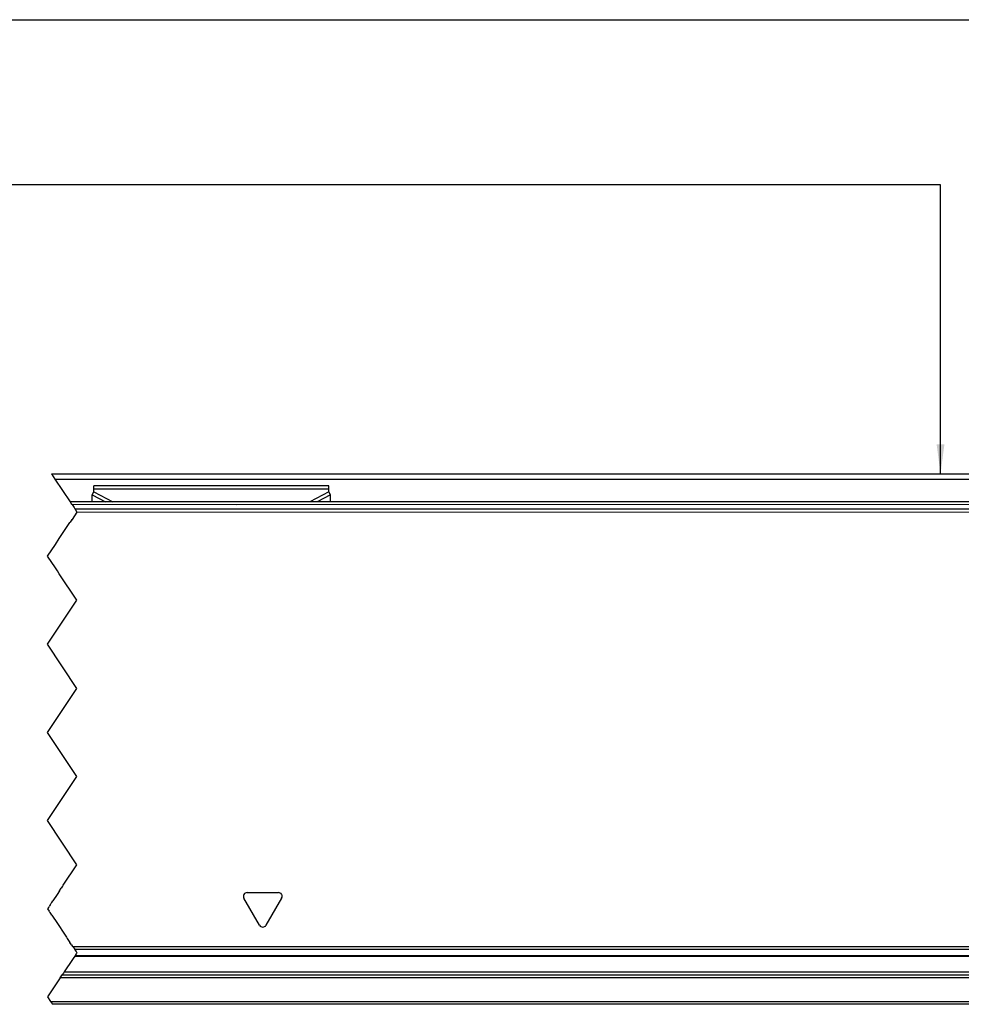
# Model space of a CAD drawing. Header units: millimetres. Extents: x -418 to 2050, y -784 to 1107.
# Tile 20 of 61: x 268 to 332, y 24 to 91. Entities that reach past the tile are written whole.
import ezdxf

# ---------------------------------------------------------------- set-up
doc = ezdxf.new("R2010")
doc.units = ezdxf.units.MM
doc.linetypes.add('DOT_CENTER', pattern=[14, 12, -1, 0, -1])
doc.layers.add('1', color=7, linetype='Continuous')
doc.styles.add('CONVERTER_12', font='txt.shx', dxfattribs={"width": 0.9})
doc.dimstyles.new('ME10_DIM_25', dxfattribs={"dimtxt": 2, "dimasz": 2, "dimexe": 1, "dimexo": 1, "dimgap": 1, "dimtad": 1, "dimdsep": 46, "dimtxsty": 'CONVERTER_12', "dimsah": 1, "dimcen": 0.09, "dimclrd": 2, "dimclre": 2, "dimclrt": 2, "dimadec": 0, "dimazin": 0, "dimtol": 1, "dimtp": 0.4, "dimtm": 0.4, "dimtfac": 0.75, "dimtdec": 0, "dimtix": 1, "dimtmove": 0, "dimatfit": 3, "dimfxl": 1, "dimtolj": 1, "dimtzin": 0, "dimarcsym": 0})
doc.dimstyles.get("Standard").update_dxf_attribs({"dimtxt": 0.18, "dimasz": 0.18, "dimexe": 0.18, "dimexo": 0.0625, "dimgap": 0.09, "dimtad": 0, "dimtih": 1, "dimtoh": 1, "dimdec": 4, "dimzin": 0, "dimdsep": 46, "dimtxsty": 'Standard', "dimcen": 0.09, "dimadec": 0, "dimazin": 0, "dimtfac": 1, "dimtdec": 4, "dimtofl": 0, "dimtmove": 0, "dimatfit": 3, "dimfxl": 1, "dimtolj": 1, "dimtzin": 0, "dimarcsym": 0})

# ---------------------------------------------------------------- blocks, each defined once
blk = doc.blocks.new('REGLA_SV2-1340__16', base_point=(-302.89, 26.248))
at = {"color": 2, "linetype": 'DOT_CENTER'}
for p, q in [((271.001, 58.452), (271.107, 58.294)), ((271.107, 58.294), (271.135, 58.252)), ((271.135, 58.252), (271.271, 58.048)), ((271.47, 57.75), (271.135, 57.248)), ((271.271, 58.048), (271.33, 57.959)), ((271.33, 57.959), (271.338, 57.947)), ((271.338, 57.947), (271.47, 57.75)), ((270.268, 55.948), (270.995, 57.038)), ((270.995, 57.038), (271.003, 57.05)), ((271.135, 57.248), (271.003, 57.05)), ((270.001, 55.548), (270.268, 55.948)), ((269.47, 54.75), (270.001, 55.548)), ((270.005, 53.948), (269.47, 54.75)), ((270.138, 53.748), (270.005, 53.948)), ((270.271, 53.548), (270.138, 53.748)), ((271.47, 51.75), (270.271, 53.548)), ((269.47, 48.75), (271.47, 51.75)), ((271.47, 45.75), (269.47, 48.75)), ((269.47, 42.75), (271.47, 45.75)), ((271.47, 39.75), (269.47, 42.75)), ((269.47, 36.75), (271.47, 39.75)), ((271.47, 33.75), (269.47, 36.75)), ((270.543, 32.36), (271.47, 33.75)), ((270.495, 32.289), (270.406, 32.154)), ((270.514, 32.317), (270.495, 32.289)), ((270.514, 32.317), (270.543, 32.36)), ((270.115, 31.718), (269.822, 31.279)), ((270.276, 31.96), (270.115, 31.718)), ((270.276, 31.96), (270.406, 32.154)), ((269.549, 30.869), (269.47, 30.75)), ((269.549, 30.869), (269.577, 30.911)), ((269.601, 30.948), (269.577, 30.911)), ((269.641, 31.007), (269.601, 30.948)), ((269.641, 31.007), (269.665, 31.043)), ((269.665, 31.043), (269.688, 31.077)), ((269.688, 31.077), (269.695, 31.088)), ((269.695, 31.088), (269.717, 31.122)), ((269.717, 31.122), (269.734, 31.147)), ((269.734, 31.147), (269.758, 31.183)), ((269.758, 31.183), (269.822, 31.279)), ((269.47, 30.75), (269.575, 30.592)), ((269.605, 30.548), (269.575, 30.592)), ((269.626, 30.515), (269.605, 30.548)), ((269.645, 30.487), (269.626, 30.515)), ((269.684, 30.428), (269.645, 30.487)), ((269.756, 30.32), (269.684, 30.428)), ((269.756, 30.32), (269.898, 30.107)), ((269.898, 30.107), (270.003, 29.95)), ((270.003, 29.95), (270.757, 28.819)), ((270.757, 28.819), (270.814, 28.733)), ((270.814, 28.733), (270.997, 28.459)), ((271.106, 28.296), (270.997, 28.459)), ((271.106, 28.296), (271.177, 28.19)), ((271.177, 28.19), (271.202, 28.151)), ((271.202, 28.151), (271.318, 27.978)), ((271.326, 27.535), (271.21, 27.361)), ((271.318, 27.978), (271.332, 27.957)), ((271.344, 27.562), (271.326, 27.535)), ((271.332, 27.957), (271.413, 27.835)), ((271.425, 27.684), (271.344, 27.562)), ((271.413, 27.835), (271.47, 27.75)), ((271.432, 27.694), (271.425, 27.684)), ((271.47, 27.75), (271.432, 27.694)), ((271.077, 27.161), (270.699, 26.594)), ((271.21, 27.361), (271.077, 27.161)), ((270.547, 26.366), (270.471, 26.252)), ((270.605, 26.452), (270.547, 26.366)), ((270.699, 26.594), (270.605, 26.452))]:
    blk.add_line(p, q, dxfattribs=at)
at = {"color": 7, "linetype": 'Continuous'}
for p, q in [((334.646, 58.452), (271.001, 58.452)), ((271.33, 57.959), (345.11, 57.959)), ((271.326, 27.535), (345.11, 27.535)), ((270.471, 26.252), (333.11, 26.248))]:
    blk.add_line(p, q, dxfattribs=at)
at = {"color": 3, "linetype": 'Continuous'}
for p, q in [((282.304, 58.248), (271.135, 58.252)), ((271.47, 57.75), (345.11, 57.759)), ((334.01, 58.252), (282.304, 58.248)), ((283.043, 31.851), (285.177, 31.851)), ((283.893, 29.627), (282.827, 31.476)), ((285.393, 31.476), (284.327, 29.627)), ((345.11, 28.151), (271.202, 28.151)), ((345.11, 27.978), (271.318, 27.978)), ((271.344, 27.562), (345.11, 27.562)), ((270.605, 26.452), (345.11, 26.452))]:
    blk.add_line(p, q, dxfattribs=at)
for centre, start, end in [((283.043, 31.601), 90, 210), ((285.177, 31.601), 330, 90), ((284.11, 29.752), 210, 330)]:
    blk.add_arc(centre, 0.25, start, end, dxfattribs=at)
blk = doc.blocks.new('SOPORTE_SV2__18', base_point=(-302.89, 24.248))
at = {"color": 7, "linetype": 'Continuous'}
for p, q in [((269.738, 60.348), (346.81, 60.348)), ((272.501, 58.925), (272.61, 59.131)), ((272.61, 59.305), (272.61, 59.522)), ((288.61, 59.522), (272.61, 59.522)), ((272.61, 59.131), (272.61, 59.305)), ((288.61, 59.305), (288.61, 59.522)), ((288.61, 59.131), (288.61, 59.305)), ((288.719, 58.925), (288.61, 59.131)), ((272.514, 58.452), (272.501, 58.925)), ((288.706, 58.452), (288.719, 58.925)), ((270.471, 26.252), (333.11, 26.248)), ((348.11, 24.248), (269.805, 24.248))]:
    blk.add_line(p, q, dxfattribs=at)
at = {"color": 2, "linetype": 'DOT_CENTER'}
for p, q in [((269.738, 60.348), (269.973, 59.994)), ((269.973, 59.994), (271.001, 58.452)), ((271.001, 58.452), (271.107, 58.294)), ((271.135, 58.252), (271.271, 58.048)), ((270.268, 55.948), (270.995, 57.038)), ((270.995, 57.038), (271.003, 57.05)), ((271.128, 57.238), (271.003, 57.05)), ((269.47, 54.75), (270.001, 55.548)), ((270.005, 53.948), (269.47, 54.75)), ((270.138, 53.748), (270.005, 53.948)), ((270.271, 53.548), (270.138, 53.748)), ((271.47, 51.75), (270.271, 53.548)), ((269.47, 48.75), (271.47, 51.75)), ((271.47, 45.75), (269.47, 48.75)), ((269.47, 42.75), (271.47, 45.75)), ((271.47, 39.75), (269.47, 42.75)), ((269.47, 36.75), (271.47, 39.75)), ((271.47, 33.75), (269.47, 36.75)), ((270.543, 32.36), (271.47, 33.75)), ((270.495, 32.289), (270.406, 32.154)), ((270.514, 32.317), (270.495, 32.289)), ((270.514, 32.317), (270.543, 32.36)), ((270.115, 31.718), (269.822, 31.279)), ((270.276, 31.96), (270.115, 31.718)), ((270.276, 31.96), (270.406, 32.154)), ((269.641, 31.007), (269.601, 30.948)), ((269.641, 31.007), (269.665, 31.043)), ((269.665, 31.043), (269.688, 31.077)), ((269.688, 31.077), (269.695, 31.088)), ((269.695, 31.088), (269.717, 31.122)), ((269.717, 31.122), (269.734, 31.147)), ((269.734, 31.147), (269.758, 31.183)), ((269.758, 31.183), (269.822, 31.279)), ((269.626, 30.515), (269.605, 30.548)), ((269.645, 30.487), (269.626, 30.515)), ((269.684, 30.428), (269.645, 30.487)), ((269.756, 30.32), (269.684, 30.428)), ((269.756, 30.32), (269.898, 30.107)), ((269.898, 30.107), (270.003, 29.95)), ((270.003, 29.95), (270.757, 28.819)), ((270.757, 28.819), (270.814, 28.733)), ((270.814, 28.733), (270.997, 28.459)), ((271.106, 28.296), (270.997, 28.459)), ((271.106, 28.296), (271.177, 28.19)), ((271.177, 28.19), (271.202, 28.151)), ((271.202, 28.151), (271.318, 27.978)), ((271.326, 27.535), (271.21, 27.361)), ((271.318, 27.978), (271.332, 27.957)), ((271.344, 27.562), (271.326, 27.535)), ((271.332, 27.957), (271.413, 27.835)), ((271.425, 27.684), (271.344, 27.562)), ((271.413, 27.835), (271.47, 27.75)), ((271.432, 27.694), (271.425, 27.684)), ((271.47, 27.75), (271.432, 27.694)), ((271.077, 27.161), (270.699, 26.594)), ((271.21, 27.361), (271.077, 27.161)), ((270.335, 26.048), (270.471, 26.252)), ((270.547, 26.366), (270.471, 26.252)), ((270.605, 26.452), (270.547, 26.366)), ((270.699, 26.594), (270.605, 26.452)), ((270.335, 26.048), (269.47, 24.75)), ((269.47, 24.75), (269.671, 24.448)), ((269.671, 24.448), (269.805, 24.248))]:
    blk.add_line(p, q, dxfattribs=at)
at = {"color": 3, "linetype": 'Continuous'}
for p, q in [((269.973, 59.994), (346.682, 59.994)), ((288.61, 59.305), (272.61, 59.305)), ((272.61, 59.131), (273.92, 58.452)), ((288.61, 59.131), (287.3, 58.452)), ((272.501, 58.925), (273.413, 58.452)), ((288.719, 58.925), (287.807, 58.452)), ((334.01, 58.252), (282.304, 58.248)), ((348.11, 26.048), (270.335, 26.048)), ((269.671, 24.448), (348.11, 24.448))]:
    blk.add_line(p, q, dxfattribs=at)
blk = doc.blocks.new('REGLA_SV2-1340mm__19', base_point=(-302.89, 4.152))
for name, p in [('SOPORTE_SV2__18', (-302.89, 24.248)), ('REGLA_SV2-1340__16', (-302.89, 26.248))]:
    blk.add_blockref(name, p)
blk = doc.blocks.new('*D89')
at = {"layer": '1', "color": 2, "linetype": 'Continuous'}
for p, q in [((-302.89, 58.417), (-302.89, 92.255)), ((348.11, 58.417), (348.11, 92.255)), ((-302.89, 91.255), (348.11, 91.255))]:
    blk.add_line(p, q, dxfattribs=at)
at = {"layer": '1', "color": 2}
for points in [[(-300.89, 91.519), (-300.89, 90.992), (-302.89, 91.255)], [(346.11, 90.992), (346.11, 91.519), (348.11, 91.255)]]:
    blk.add_solid(points, dxfattribs=at)
at = {"layer": '1', "color": 2, "insert": (14.498, 92.255), "char_height": 2, "attachment_point": 7, "rotation": 0.00014, "line_spacing_factor": 0.60024, "style": 'CONVERTER_12'}
blk.add_mtext('\\C2;(CM+105)\\C2;\\H1.5;{\\Fgdt;`}0,4', dxfattribs=at)
blk = doc.blocks.new('Front1', base_point=(-215.39, 32.25))
at = {"layer": '1', "color": 2}
blk.add_solid([(329.946, 62.348), (330.473, 62.348), (330.21, 60.348)], dxfattribs=at)
blk.add_blockref('REGLA_SV2-1340mm__19', (-302.89, 4.152))
at = {"layer": '1'}
dim = blk.add_linear_dim(base=(-302.89, 91.255), p1=(348.11, 57.417), p2=(-302.89, 57.417), text='(CM+105)', dimstyle='ME10_DIM_25', dxfattribs=at)
dim.commit()
dim.dimension.update_dxf_attribs({"geometry": '*D89', "text_midpoint": (22.61, 93.255), "text_rotation": 0.00014})
at = {"layer": '1', "color": 2, "linetype": 'Continuous', "has_arrowhead": 0}
blk.add_leader([(330.21, 60.348), (330.21, 80.022), (23.844, 80.022)], dimstyle='Standard', dxfattribs=at)

msp = doc.modelspace()

# ---------------------------------------------------------------- block references
msp.add_blockref('Front1', (-215.39, 32.25))

doc.saveas('drawing.dxf')
